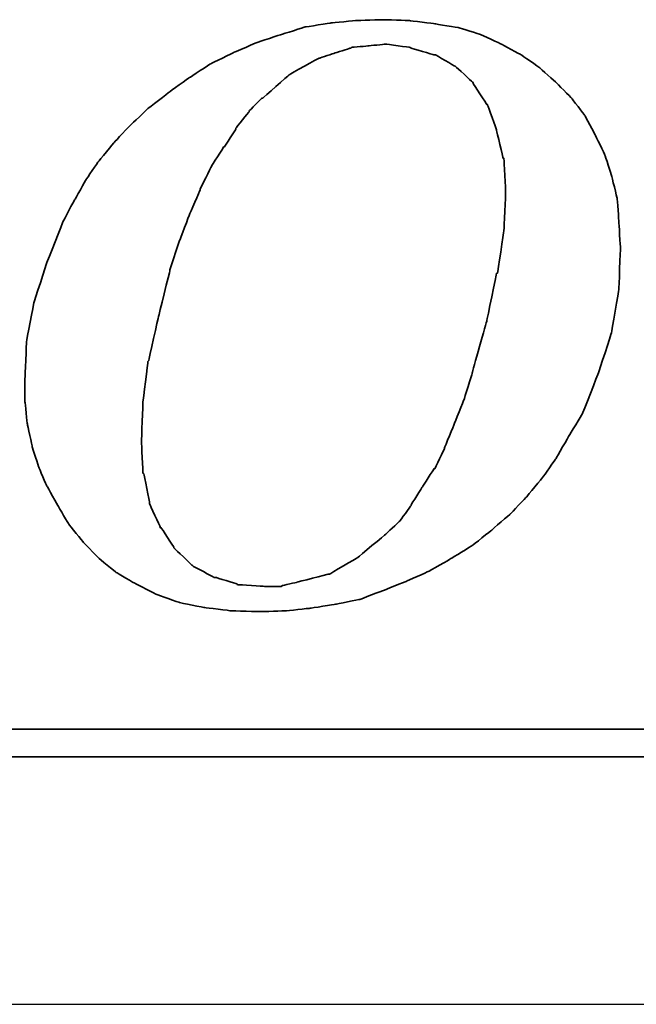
# Model space of a CAD drawing. Header units: millimetres. Extents: x 953 to 1193, y 90 to 173.
# Tile 34 of 42: x 1131.303 to 1132.003, y 109.2 to 110.317. Entities that reach past the tile are written whole.
import ezdxf

# ---------------------------------------------------------------- set-up
doc = ezdxf.new("R2010")
doc.units = ezdxf.units.MM
doc.header["$LTSCALE"] = 0.1
for name, color, linetype in [('DIM', 4, 'CONTINUOUS'), ('layer 1', 7, 'CONTINUOUS'), ('OUT', 3, 'CONTINUOUS')]:
    doc.layers.add(name, color=color, linetype=linetype)

# ---------------------------------------------------------------- blocks, each defined once
blk = doc.blocks.new('TBI MOTION logo(完整正式版)')
at = {"layer": 'layer 1', "color": 22, "lineweight": 35}
for points, knots in [([(35.79625, -6.98375), (35.79625, -6.98375), (36.23125, -7.43875), (36.23125, -7.43875), (36.23125, -7.43875), (36.23125, -7.43875), (36.75625, -7.87125), (36.75625, -7.87125), (36.75625, -7.87125), (36.75625, -7.87125), (37.33125, -8.20375), (37.33125, -8.20375), (37.33125, -8.20375), (37.33125, -8.20375), (37.95625, -8.51875), (37.95625, -8.51875), (37.95625, -8.51875), (37.95625, -8.51875), (38.62625, -8.75875), (38.62625, -8.75875), (38.62625, -8.75875), (38.62625, -8.75875), (39.37125, -8.90375), (39.37125, -8.90375), (39.37125, -8.90375), (39.37125, -8.90375), (40.14125, -8.99875), (40.14125, -8.99875), (40.14125, -8.99875), (40.14125, -8.99875), (41.02625, -9.02375), (41.02625, -9.02375), (41.02625, -9.02375), (41.02625, -9.02375), (41.74625, -8.99875), (41.74625, -8.99875), (41.74625, -8.99875), (41.74625, -8.99875), (42.46625, -8.92375), (42.46625, -8.92375), (42.46625, -8.92375), (42.46625, -8.92375), (43.21125, -8.80625), (43.21125, -8.80625), (43.21125, -8.80625), (43.21125, -8.80625), (43.93125, -8.66375), (43.93125, -8.66375), (43.93125, -8.66375), (43.93125, -8.66375), (44.62625, -8.39875), (44.62625, -8.39875), (44.62625, -8.39875), (44.62625, -8.39875), (45.29625, -8.13375), (45.29625, -8.13375), (45.29625, -8.13375), (45.29625, -8.13375), (45.94625, -7.84375), (45.94625, -7.84375), (45.94625, -7.84375), (45.94625, -7.84375), (46.61625, -7.46375), (46.61625, -7.46375), (46.61625, -7.46375), (46.61625, -7.46375), (47.24125, -7.07875), (47.24125, -7.07875), (47.24125, -7.07875), (47.24125, -7.07875), (47.81625, -6.62375), (47.81625, -6.62375), (47.81625, -6.62375), (47.81625, -6.62375), (48.36875, -6.14375), (48.36875, -6.14375), (48.36875, -6.14375), (48.36875, -6.14375), (48.84625, -5.64125), (48.84625, -5.64125), (48.84625, -5.64125), (48.84625, -5.64125), (49.32625, -5.06375), (49.32625, -5.06375), (49.32625, -5.06375), (49.32625, -5.06375), (49.71125, -4.51374), (49.71125, -4.51374), (49.71125, -4.51374), (49.71125, -4.51374), (50.09625, -3.83874), (50.09625, -3.83874), (50.09625, -3.83874), (50.09625, -3.83874), (50.48125, -3.21374), (50.48125, -3.21374), (50.48125, -3.21374), (50.48125, -3.21374), (50.96125, -1.99125), (50.96125, -1.99125), (50.96125, -1.99125), (50.96125, -1.99125), (51.34375, -0.81875), (51.34375, -0.81875), (51.34375, -0.81875), (51.34375, -0.81875), (51.56125, 0.45624), (51.56125, 0.45624), (51.56125, 0.45624), (51.56125, 0.45624), (51.60625, 1.67624), (51.60625, 1.67624), (51.60625, 1.67624), (51.60625, 1.67624), (51.56125, 2.44625), (51.56125, 2.44625), (51.56125, 2.44625), (51.56125, 2.44625), (51.51125, 3.14125), (51.51125, 3.14125), (51.51125, 3.14125), (51.51125, 3.14125), (51.34375, 3.81125), (51.34375, 3.81125), (51.34375, 3.81125), (51.34375, 3.81125), (51.15125, 4.41125), (51.15125, 4.41125), (51.15125, 4.41125), (51.15125, 4.41125), (50.86125, 5.01125), (50.86125, 5.01125), (50.86125, 5.01125), (50.86125, 5.01125), (50.55125, 5.58875), (50.55125, 5.58875), (50.55125, 5.58875), (50.55125, 5.58875), (50.16625, 6.09125), (50.16625, 6.09125), (50.16625, 6.09125), (50.16625, 6.09125), (49.71125, 6.54875), (49.71125, 6.54875), (49.71125, 6.54875), (49.71125, 6.54875), (49.23125, 6.98125), (49.23125, 6.98125), (49.23125, 6.98125), (49.23125, 6.98125), (48.67875, 7.36625), (48.67875, 7.36625), (48.67875, 7.36625), (48.67875, 7.36625), (48.10375, 7.67625), (48.10375, 7.67625), (48.10375, 7.67625), (48.10375, 7.67625), (47.48125, 7.96375), (47.48125, 7.96375), (47.48125, 7.96375), (47.48125, 7.96375), (46.85625, 8.15625), (46.85625, 8.15625), (46.85625, 8.15625), (46.85625, 8.15625), (46.13625, 8.27624), (46.13625, 8.27624), (46.13625, 8.27624), (46.13625, 8.27624), (45.39125, 8.37125), (45.39125, 8.37125), (45.39125, 8.37125), (45.39125, 8.37125), (44.62625, 8.39624), (44.62625, 8.39624), (44.62625, 8.39624), (44.62625, 8.39624), (43.83625, 8.37125), (43.83625, 8.37125), (43.83625, 8.37125), (43.83625, 8.37125), (43.09125, 8.30125), (43.09125, 8.30125), (43.09125, 8.30125), (43.09125, 8.30125), (42.32125, 8.18125), (42.32125, 8.18125), (42.32125, 8.18125), (42.32125, 8.18125), (41.62875, 7.96375), (41.62875, 7.96375), (41.62875, 7.96375), (41.62875, 7.96375), (40.90625, 7.72625), (40.90625, 7.72625), (40.90625, 7.72625), (40.90625, 7.72625), (40.23624, 7.43625), (40.23624, 7.43625), (40.23624, 7.43625), (40.23624, 7.43625), (39.54124, 7.10125), (39.54124, 7.10125), (39.54124, 7.10125), (39.54124, 7.10125), (38.91625, 6.69125), (38.91625, 6.69125), (38.91625, 6.69125), (38.91625, 6.69125), (38.31625, 6.26125), (38.31625, 6.26125), (38.31625, 6.26125), (38.31625, 6.26125), (37.69125, 5.78125), (37.69125, 5.78125), (37.69125, 5.78125), (37.69125, 5.78125), (37.18625, 5.30125), (37.18625, 5.30125), (37.18625, 5.30125), (37.18625, 5.30125), (36.70625, 4.79624), (36.70625, 4.79624), (36.70625, 4.79624), (36.70625, 4.79624), (36.23125, 4.22125), (36.23125, 4.22125), (36.23125, 4.22125), (36.23125, 4.22125), (35.87124, 3.69375), (35.87124, 3.69375), (35.87124, 3.69375), (35.87124, 3.69375), (35.53125, 3.09125), (35.53125, 3.09125), (35.53125, 3.09125), (35.53125, 3.09125), (35.19875, 2.47125), (35.19875, 2.47125), (35.19875, 2.47125), (35.19875, 2.47125), (34.71625, 1.24625), (34.71625, 1.24625), (34.71625, 1.24625), (34.71625, 1.24625), (34.33125, 0.06874), (34.33125, 0.06874), (34.33125, 0.06874), (34.33125, 0.06874), (34.11625, -1.07875), (34.11625, -1.07875), (34.11625, -1.07875), (34.11625, -1.07875), (34.07125, -2.15875), (34.07125, -2.15875), (34.07125, -2.15875), (34.07125, -2.15875), (34.07125, -2.85375), (34.07125, -2.85375), (34.07125, -2.85375), (34.07125, -2.85375), (34.14125, -3.50375), (34.14125, -3.50375), (34.14125, -3.50375), (34.14125, -3.50375), (34.28625, -4.17375), (34.28625, -4.17375), (34.28625, -4.17375), (34.28625, -4.17375), (34.47625, -4.77624), (34.47625, -4.77624), (34.47625, -4.77624), (34.47625, -4.77624), (34.71625, -5.32625), (34.71625, -5.32625), (34.71625, -5.32625), (34.71625, -5.32625), (35.05375, -5.92875), (35.05375, -5.92875), (35.05375, -5.92875), (35.05375, -5.92875), (35.36375, -6.45375), (35.36375, -6.45375), (35.36375, -6.45375), (35.36375, -6.45375), (35.79625, -6.98375), (35.79625, -6.98375)], [0, 0, 0, 0, 0.01388889, 0.01388889, 0.01388889, 0.0138889, 0.02777778, 0.02777778, 0.02777778, 0.02777779, 0.04166667, 0.04166667, 0.04166667, 0.04166668, 0.05555556, 0.05555556, 0.05555556, 0.05555557, 0.06944444, 0.06944444, 0.06944444, 0.06944445, 0.08333333, 0.08333333, 0.08333333, 0.08333334, 0.09722222, 0.09722222, 0.09722222, 0.09722223, 0.11111111, 0.11111111, 0.11111111, 0.11111112, 0.125, 0.125, 0.125, 0.12500001, 0.13888889, 0.13888889, 0.13888889, 0.1388889, 0.15277778, 0.15277778, 0.15277778, 0.15277779, 0.16666667, 0.16666667, 0.16666667, 0.16666668, 0.18055556, 0.18055556, 0.18055556, 0.18055557, 0.19444444, 0.19444444, 0.19444444, 0.19444445, 0.20833333, 0.20833333, 0.20833333, 0.20833334, 0.22222222, 0.22222222, 0.22222222, 0.22222223, 0.23611111, 0.23611111, 0.23611111, 0.23611112, 0.25, 0.25, 0.25, 0.25000001, 0.26388889, 0.26388889, 0.26388889, 0.2638889, 0.27777778, 0.27777778, 0.27777778, 0.27777779, 0.29166667, 0.29166667, 0.29166667, 0.29166668, 0.30555556, 0.30555556, 0.30555556, 0.30555557, 0.31944444, 0.31944444, 0.31944444, 0.31944445, 0.33333333, 0.33333333, 0.33333333, 0.33333334, 0.34722222, 0.34722222, 0.34722222, 0.34722223, 0.36111111, 0.36111111, 0.36111111, 0.36111112, 0.375, 0.375, 0.375, 0.37500001, 0.38888889, 0.38888889, 0.38888889, 0.3888889, 0.40277778, 0.40277778, 0.40277778, 0.40277779, 0.41666667, 0.41666667, 0.41666667, 0.41666668, 0.43055556, 0.43055556, 0.43055556, 0.43055557, 0.44444444, 0.44444444, 0.44444444, 0.44444445, 0.45833333, 0.45833333, 0.45833333, 0.45833334, 0.47222222, 0.47222222, 0.47222222, 0.47222223, 0.48611111, 0.48611111, 0.48611111, 0.48611112, 0.5, 0.5, 0.5, 0.50000001, 0.51388889, 0.51388889, 0.51388889, 0.5138889, 0.52777778, 0.52777778, 0.52777778, 0.52777779, 0.54166667, 0.54166667, 0.54166667, 0.54166668, 0.55555556, 0.55555556, 0.55555556, 0.55555557, 0.56944444, 0.56944444, 0.56944444, 0.56944445, 0.58333333, 0.58333333, 0.58333333, 0.58333334, 0.59722222, 0.59722222, 0.59722222, 0.59722223, 0.61111111, 0.61111111, 0.61111111, 0.61111112, 0.625, 0.625, 0.625, 0.62500001, 0.63888889, 0.63888889, 0.63888889, 0.6388889, 0.65277778, 0.65277778, 0.65277778, 0.65277779, 0.66666667, 0.66666667, 0.66666667, 0.66666668, 0.68055556, 0.68055556, 0.68055556, 0.68055557, 0.69444444, 0.69444444, 0.69444444, 0.69444445, 0.70833333, 0.70833333, 0.70833333, 0.70833334, 0.72222222, 0.72222222, 0.72222222, 0.72222223, 0.73611111, 0.73611111, 0.73611111, 0.73611112, 0.75, 0.75, 0.75, 0.75000001, 0.76388889, 0.76388889, 0.76388889, 0.7638889, 0.77777778, 0.77777778, 0.77777778, 0.77777779, 0.79166667, 0.79166667, 0.79166667, 0.79166668, 0.80555556, 0.80555556, 0.80555556, 0.80555557, 0.81944444, 0.81944444, 0.81944444, 0.81944445, 0.83333333, 0.83333333, 0.83333333, 0.83333334, 0.84722222, 0.84722222, 0.84722222, 0.84722223, 0.86111111, 0.86111111, 0.86111111, 0.86111112, 0.875, 0.875, 0.875, 0.87500001, 0.88888889, 0.88888889, 0.88888889, 0.8888889, 0.90277778, 0.90277778, 0.90277778, 0.90277779, 0.91666667, 0.91666667, 0.91666667, 0.91666668, 0.93055556, 0.93055556, 0.93055556, 0.93055557, 0.94444444, 0.94444444, 0.94444444, 0.94444445, 0.95833333, 0.95833333, 0.95833333, 0.95833334, 0.97222222, 0.97222222, 0.97222222, 0.97222223, 0.98611111, 0.98611111, 0.98611111, 0.98611112, 1, 1, 1, 1]), ([(38.33875, 1.03124), (38.33875, 1.03124), (38.62625, 1.89625), (38.62625, 1.89625), (38.62625, 1.89625), (38.62625, 1.89625), (38.91625, 2.66375), (38.91625, 2.66375), (38.91625, 2.66375), (38.91625, 2.66375), (39.22625, 3.38125), (39.22625, 3.38125), (39.22625, 3.38125), (39.22625, 3.38125), (39.22625, 3.40624), (39.22625, 3.40624), (39.22625, 3.40624), (39.22625, 3.40624), (39.56124, 4.07624), (39.56124, 4.07624), (39.56124, 4.07624), (39.56124, 4.07624), (39.92125, 4.65125), (39.92125, 4.65125), (39.92125, 4.65125), (39.92125, 4.65125), (39.94625, 4.65125), (39.94625, 4.65125), (39.94625, 4.65125), (39.94625, 4.65125), (40.28125, 5.17875), (40.28125, 5.17875), (40.28125, 5.17875), (40.28125, 5.17875), (40.28125, 5.20375), (40.28125, 5.20375), (40.28125, 5.20375), (40.28125, 5.20375), (40.66875, 5.68625), (40.66875, 5.68625), (40.66875, 5.68625), (40.66875, 5.68625), (40.66875, 5.70625), (40.66875, 5.70625), (40.66875, 5.70625), (40.66875, 5.70625), (41.05124, 6.09125), (41.05124, 6.09125), (41.05124, 6.09125), (41.05124, 6.09125), (41.07625, 6.09125), (41.07625, 6.09125), (41.07625, 6.09125), (41.07625, 6.09125), (41.84125, 6.76625), (41.84125, 6.76625), (41.84125, 6.76625), (41.84125, 6.76625), (41.86625, 6.78625), (41.86625, 6.78625), (41.86625, 6.78625), (41.86625, 6.78625), (42.73125, 7.26624), (42.73125, 7.26624), (42.73125, 7.26624), (42.73125, 7.26624), (42.75625, 7.26624), (42.75625, 7.26624), (42.75625, 7.26624), (42.75625, 7.26624), (43.18625, 7.41125), (43.18625, 7.41125), (43.18625, 7.41125), (43.18625, 7.41125), (43.64125, 7.55625), (43.64125, 7.55625), (43.64125, 7.55625), (43.64125, 7.55625), (43.66625, 7.55625), (43.66625, 7.55625), (43.66625, 7.55625), (43.66625, 7.55625), (43.69125, 7.58124), (43.69125, 7.58124), (43.69125, 7.58124), (43.69125, 7.58124), (44.19125, 7.62625), (44.19125, 7.62625), (44.19125, 7.62625), (44.19125, 7.62625), (44.67125, 7.67625), (44.67125, 7.67625), (44.67125, 7.67625), (44.67125, 7.67625), (44.69625, 7.67625), (44.69625, 7.67625), (44.69625, 7.67625), (44.69625, 7.67625), (45.41875, 7.58124), (45.41875, 7.58124), (45.41875, 7.58124), (45.41875, 7.58124), (45.44125, 7.55625), (45.44125, 7.55625), (45.44125, 7.55625), (45.44125, 7.55625), (46.11125, 7.36625), (46.11125, 7.36625), (46.11125, 7.36625), (46.11125, 7.36625), (46.13625, 7.36625), (46.13625, 7.36625), (46.13625, 7.36625), (46.13625, 7.36625), (46.15875, 7.36625), (46.15875, 7.36625), (46.15875, 7.36625), (46.15875, 7.36625), (46.73625, 7.02624), (46.73625, 7.02624), (46.73625, 7.02624), (46.73625, 7.02624), (46.76125, 7.00624), (46.76125, 7.00624), (46.76125, 7.00624), (46.76125, 7.00624), (47.24125, 6.57124), (47.24125, 6.57124), (47.24125, 6.57124), (47.24125, 6.57124), (47.26625, 6.54875), (47.26625, 6.54875), (47.26625, 6.54875), (47.26625, 6.54875), (47.26625, 6.52375), (47.26625, 6.52375), (47.26625, 6.52375), (47.26625, 6.52375), (47.67375, 5.89875), (47.67375, 5.89875), (47.67375, 5.89875), (47.67375, 5.89875), (47.69625, 5.89875), (47.69625, 5.89875), (47.69625, 5.89875), (47.69625, 5.89875), (47.69625, 5.87625), (47.69625, 5.87625), (47.69625, 5.87625), (47.69625, 5.87625), (47.96125, 5.15625), (47.96125, 5.15625), (47.96125, 5.15625), (47.96125, 5.15625), (47.96125, 5.13125), (47.96125, 5.13125), (47.96125, 5.13125), (47.96125, 5.13125), (48.15125, 4.31875), (48.15125, 4.31875), (48.15125, 4.31875), (48.15125, 4.31875), (48.17625, 4.31875), (48.17625, 4.31875), (48.17625, 4.31875), (48.17625, 4.31875), (48.17625, 4.29125), (48.17625, 4.29125), (48.17625, 4.29125), (48.17625, 4.29125), (48.22625, 3.33125), (48.22625, 3.33125), (48.22625, 3.33125), (48.22625, 3.33125), (48.22625, 3.30875), (48.22625, 3.30875), (48.22625, 3.30875), (48.22625, 3.30875), (48.17625, 2.20624), (48.17625, 2.20624), (48.17625, 2.20624), (48.17625, 2.20624), (48.17625, 2.18124), (48.17625, 2.18124), (48.17625, 2.18124), (48.17625, 2.18124), (47.98375, 0.93624), (47.98375, 0.93624), (47.98375, 0.93624), (47.98375, 0.93624), (47.96125, 0.93624), (47.96125, 0.93624), (47.96125, 0.93624), (47.96125, 0.93624), (47.67375, -0.45874), (47.67375, -0.45874), (47.67375, -0.45874), (47.67375, -0.45874), (47.24125, -1.99125), (47.24125, -1.99125), (47.24125, -1.99125), (47.24125, -1.99125), (47.24125, -2.01874), (47.24125, -2.01874), (47.24125, -2.01874), (47.24125, -2.01874), (47.00125, -2.78375), (47.00125, -2.78375), (47.00125, -2.78375), (47.00125, -2.78375), (46.71125, -3.50375), (46.71125, -3.50375), (46.71125, -3.50375), (46.71125, -3.50375), (46.42625, -4.19875), (46.42625, -4.19875), (46.42625, -4.19875), (46.42625, -4.19875), (46.42625, -4.22375), (46.42625, -4.22375), (46.42625, -4.22375), (46.42625, -4.22375), (46.13625, -4.82374), (46.13625, -4.82374), (46.13625, -4.82374), (46.13625, -4.82374), (46.11125, -4.82374), (46.11125, -4.82374), (46.11125, -4.82374), (46.11125, -4.82374), (45.77625, -5.35125), (45.77625, -5.35125), (45.77625, -5.35125), (45.77625, -5.35125), (45.44125, -5.87875), (45.44125, -5.87875), (45.44125, -5.87875), (45.44125, -5.87875), (45.44125, -5.90375), (45.44125, -5.90375), (45.44125, -5.90375), (45.44125, -5.90375), (45.10625, -6.35875), (45.10625, -6.35875), (45.10625, -6.35875), (45.10625, -6.35875), (45.08125, -6.38375), (45.08125, -6.38375), (45.08125, -6.38375), (45.08125, -6.38375), (44.69625, -6.74375), (44.69625, -6.74375), (44.69625, -6.74375), (44.69625, -6.74375), (43.88375, -7.41625), (43.88375, -7.41625), (43.88375, -7.41625), (43.88375, -7.41625), (43.85625, -7.43875), (43.85625, -7.43875), (43.85625, -7.43875), (43.85625, -7.43875), (43.04125, -7.91875), (43.04125, -7.91875), (43.04125, -7.91875), (43.04125, -7.91875), (43.01625, -7.91875), (43.01625, -7.91875), (43.01625, -7.91875), (43.01625, -7.91875), (42.99625, -7.91875), (42.99625, -7.91875), (42.99625, -7.91875), (42.99625, -7.91875), (42.08125, -8.15875), (42.08125, -8.15875), (42.08125, -8.15875), (42.08125, -8.15875), (41.65125, -8.25625), (41.65125, -8.25625), (41.65125, -8.25625), (41.65125, -8.25625), (41.62875, -8.27875), (41.62875, -8.27875), (41.62875, -8.27875), (41.62875, -8.27875), (41.60125, -8.27875), (41.60125, -8.27875), (41.60125, -8.27875), (41.60125, -8.27875), (41.12125, -8.27875), (41.12125, -8.27875), (41.12125, -8.27875), (41.12125, -8.27875), (40.35624, -8.23125), (40.35624, -8.23125), (40.35624, -8.23125), (40.35624, -8.23125), (40.33125, -8.23125), (40.33125, -8.23125), (40.33125, -8.23125), (40.33125, -8.23125), (40.30625, -8.20375), (40.30625, -8.20375), (40.30625, -8.20375), (40.30625, -8.20375), (39.68375, -8.01375), (39.68375, -8.01375), (39.68375, -8.01375), (39.68375, -8.01375), (39.66124, -8.01375), (39.66124, -8.01375), (39.66124, -8.01375), (39.66124, -8.01375), (39.63625, -8.01375), (39.63625, -8.01375), (39.63625, -8.01375), (39.63625, -8.01375), (39.01125, -7.67875), (39.01125, -7.67875), (39.01125, -7.67875), (39.01125, -7.67875), (38.98875, -7.65375), (38.98875, -7.65375), (38.98875, -7.65375), (38.98875, -7.65375), (38.48625, -7.17375), (38.48625, -7.17375), (38.48625, -7.17375), (38.48625, -7.17375), (38.45875, -7.14875), (38.45875, -7.14875), (38.45875, -7.14875), (38.45875, -7.14875), (38.45875, -7.12875), (38.45875, -7.12875), (38.45875, -7.12875), (38.45875, -7.12875), (38.07625, -6.54875), (38.07625, -6.54875), (38.07625, -6.54875), (38.07625, -6.54875), (38.05125, -6.54875), (38.05125, -6.54875), (38.05125, -6.54875), (38.05125, -6.54875), (38.05125, -6.52875), (38.05125, -6.52875), (38.05125, -6.52875), (38.05125, -6.52875), (37.74125, -5.85375), (37.74125, -5.85375), (37.74125, -5.85375), (37.74125, -5.85375), (37.74125, -5.82875), (37.74125, -5.82875), (37.74125, -5.82875), (37.74125, -5.82875), (37.57375, -4.96875), (37.57375, -4.96875), (37.57375, -4.96875), (37.57375, -4.96875), (37.54625, -4.94375), (37.54625, -4.94375), (37.54625, -4.94375), (37.54625, -4.94375), (37.50125, -4.03375), (37.50125, -4.03375), (37.50125, -4.03375), (37.50125, -4.03375), (37.50125, -4.00875), (37.50125, -4.00875), (37.50125, -4.00875), (37.50125, -4.00875), (37.54625, -2.85375), (37.54625, -2.85375), (37.54625, -2.85375), (37.54625, -2.85375), (37.69125, -1.65875), (37.69125, -1.65875), (37.69125, -1.65875), (37.69125, -1.65875), (37.71624, -1.63375), (37.71624, -1.63375), (37.71624, -1.63375), (37.71624, -1.63375), (38.00375, -0.33875), (38.00375, -0.33875), (38.00375, -0.33875), (38.00375, -0.33875), (38.33875, 1.00624), (38.33875, 1.00624), (38.33875, 1.00624), (38.33875, 1.00624), (38.33875, 1.03124), (38.33875, 1.03124)], [0, 0, 0, 0, 0.01010101, 0.01010101, 0.01010101, 0.01010102, 0.02020202, 0.02020202, 0.02020202, 0.02020203, 0.03030303, 0.03030303, 0.03030303, 0.03030304, 0.04040404, 0.04040404, 0.04040404, 0.04040405, 0.05050505, 0.05050505, 0.05050505, 0.05050506, 0.06060606, 0.06060606, 0.06060606, 0.06060607, 0.07070707, 0.07070707, 0.07070707, 0.07070708, 0.08080808, 0.08080808, 0.08080808, 0.08080809, 0.09090909, 0.09090909, 0.09090909, 0.0909091, 0.1010101, 0.1010101, 0.1010101, 0.10101011, 0.11111111, 0.11111111, 0.11111111, 0.11111112, 0.12121212, 0.12121212, 0.12121212, 0.12121213, 0.13131313, 0.13131313, 0.13131313, 0.13131314, 0.14141414, 0.14141414, 0.14141414, 0.14141415, 0.15151515, 0.15151515, 0.15151515, 0.15151516, 0.16161616, 0.16161616, 0.16161616, 0.16161617, 0.17171717, 0.17171717, 0.17171717, 0.17171718, 0.18181818, 0.18181818, 0.18181818, 0.18181819, 0.19191919, 0.19191919, 0.19191919, 0.1919192, 0.2020202, 0.2020202, 0.2020202, 0.20202021, 0.21212121, 0.21212121, 0.21212121, 0.21212122, 0.22222222, 0.22222222, 0.22222222, 0.22222223, 0.23232323, 0.23232323, 0.23232323, 0.23232324, 0.24242424, 0.24242424, 0.24242424, 0.24242425, 0.25252525, 0.25252525, 0.25252525, 0.25252526, 0.26262626, 0.26262626, 0.26262626, 0.26262627, 0.27272727, 0.27272727, 0.27272727, 0.27272728, 0.28282828, 0.28282828, 0.28282828, 0.28282829, 0.29292929, 0.29292929, 0.29292929, 0.2929293, 0.3030303, 0.3030303, 0.3030303, 0.30303031, 0.31313131, 0.31313131, 0.31313131, 0.31313132, 0.32323232, 0.32323232, 0.32323232, 0.32323233, 0.33333333, 0.33333333, 0.33333333, 0.33333334, 0.34343434, 0.34343434, 0.34343434, 0.34343435, 0.35353535, 0.35353535, 0.35353535, 0.35353536, 0.36363636, 0.36363636, 0.36363636, 0.36363637, 0.37373737, 0.37373737, 0.37373737, 0.37373738, 0.38383838, 0.38383838, 0.38383838, 0.38383839, 0.39393939, 0.39393939, 0.39393939, 0.3939394, 0.4040404, 0.4040404, 0.4040404, 0.40404041, 0.41414141, 0.41414141, 0.41414141, 0.41414142, 0.42424242, 0.42424242, 0.42424242, 0.42424243, 0.43434343, 0.43434343, 0.43434343, 0.43434344, 0.44444444, 0.44444444, 0.44444444, 0.44444445, 0.45454545, 0.45454545, 0.45454545, 0.45454546, 0.46464646, 0.46464646, 0.46464646, 0.46464647, 0.47474747, 0.47474747, 0.47474747, 0.47474748, 0.48484848, 0.48484848, 0.48484848, 0.48484849, 0.49494949, 0.49494949, 0.49494949, 0.4949495, 0.50505051, 0.50505051, 0.50505051, 0.50505052, 0.51515152, 0.51515152, 0.51515152, 0.51515153, 0.52525253, 0.52525253, 0.52525253, 0.52525254, 0.53535354, 0.53535354, 0.53535354, 0.53535355, 0.54545455, 0.54545455, 0.54545455, 0.54545456, 0.55555556, 0.55555556, 0.55555556, 0.55555557, 0.56565657, 0.56565657, 0.56565657, 0.56565658, 0.57575758, 0.57575758, 0.57575758, 0.57575759, 0.58585859, 0.58585859, 0.58585859, 0.5858586, 0.5959596, 0.5959596, 0.5959596, 0.59595961, 0.60606061, 0.60606061, 0.60606061, 0.60606062, 0.61616162, 0.61616162, 0.61616162, 0.61616163, 0.62626263, 0.62626263, 0.62626263, 0.62626264, 0.63636364, 0.63636364, 0.63636364, 0.63636365, 0.64646465, 0.64646465, 0.64646465, 0.64646466, 0.65656566, 0.65656566, 0.65656566, 0.65656567, 0.66666667, 0.66666667, 0.66666667, 0.66666668, 0.67676768, 0.67676768, 0.67676768, 0.67676769, 0.68686869, 0.68686869, 0.68686869, 0.6868687, 0.6969697, 0.6969697, 0.6969697, 0.69696971, 0.70707071, 0.70707071, 0.70707071, 0.70707072, 0.71717172, 0.71717172, 0.71717172, 0.71717173, 0.72727273, 0.72727273, 0.72727273, 0.72727274, 0.73737374, 0.73737374, 0.73737374, 0.73737375, 0.74747475, 0.74747475, 0.74747475, 0.74747476, 0.75757576, 0.75757576, 0.75757576, 0.75757577, 0.76767677, 0.76767677, 0.76767677, 0.76767678, 0.77777778, 0.77777778, 0.77777778, 0.77777779, 0.78787879, 0.78787879, 0.78787879, 0.7878788, 0.7979798, 0.7979798, 0.7979798, 0.79797981, 0.80808081, 0.80808081, 0.80808081, 0.80808082, 0.81818182, 0.81818182, 0.81818182, 0.81818183, 0.82828283, 0.82828283, 0.82828283, 0.82828284, 0.83838384, 0.83838384, 0.83838384, 0.83838385, 0.84848485, 0.84848485, 0.84848485, 0.84848486, 0.85858586, 0.85858586, 0.85858586, 0.85858587, 0.86868687, 0.86868687, 0.86868687, 0.86868688, 0.87878788, 0.87878788, 0.87878788, 0.87878789, 0.88888889, 0.88888889, 0.88888889, 0.8888889, 0.8989899, 0.8989899, 0.8989899, 0.89898991, 0.90909091, 0.90909091, 0.90909091, 0.90909092, 0.91919192, 0.91919192, 0.91919192, 0.91919193, 0.92929293, 0.92929293, 0.92929293, 0.92929294, 0.93939394, 0.93939394, 0.93939394, 0.93939395, 0.94949495, 0.94949495, 0.94949495, 0.94949496, 0.95959596, 0.95959596, 0.95959596, 0.95959597, 0.96969697, 0.96969697, 0.96969697, 0.96969698, 0.97979798, 0.97979798, 0.97979798, 0.97979799, 0.98989899, 0.98989899, 0.98989899, 0.989899, 1, 1, 1, 1]), ([(75.90875, -9.47875), (75.90875, -9.47875), (75.90875, -12.28625), (75.90875, -12.28625), (75.90875, -12.28625), (75.90875, -12.28625), (75.90875, -12.47875), (75.90875, -12.47875), (75.90875, -12.47875), (75.90875, -12.47875), (75.71625, -12.47875), (75.71625, -12.47875), (75.71625, -12.47875), (75.71625, -12.47875), (-88.32875, -12.47875), (-88.32875, -12.47875), (-88.32875, -12.47875), (-88.32875, -12.47875), (-88.32875, -13.29375), (-88.32875, -13.29375), (-88.32875, -13.29375), (-88.32875, -13.29375), (82.89125, -13.29375), (82.89125, -13.29375), (82.89125, -13.29375), (82.89125, -13.29375), (75.90875, -9.47875), (75.90875, -9.47875)], [0, 0, 0, 0, 0.14285714, 0.14285714, 0.14285714, 0.14285715, 0.28571429, 0.28571429, 0.28571429, 0.2857143, 0.42857143, 0.42857143, 0.42857143, 0.42857144, 0.57142857, 0.57142857, 0.57142857, 0.57142858, 0.71428571, 0.71428571, 0.71428571, 0.71428572, 0.85714286, 0.85714286, 0.85714286, 0.85714287, 1, 1, 1, 1])]:
    blk.add_open_spline(points, degree=3, knots=knots, dxfattribs=at)

msp = doc.modelspace()

# ---------------------------------------------------------------- linework, layer by layer
at = {"layer": 'OUT', "color": 7}
msp.add_line((1123.6439, 109.2001), (1133.7476, 109.2001), dxfattribs=at)

# ---------------------------------------------------------------- block references
at = {"layer": 'DIM', "color": 7, "xscale": 0.0385559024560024, "yscale": 0.0385559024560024, "zscale": 0.0385559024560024}
msp.add_blockref('TBI MOTION logo(完整正式版)', (1129.9956, 109.9935), dxfattribs=at)

doc.saveas('drawing.dxf')
